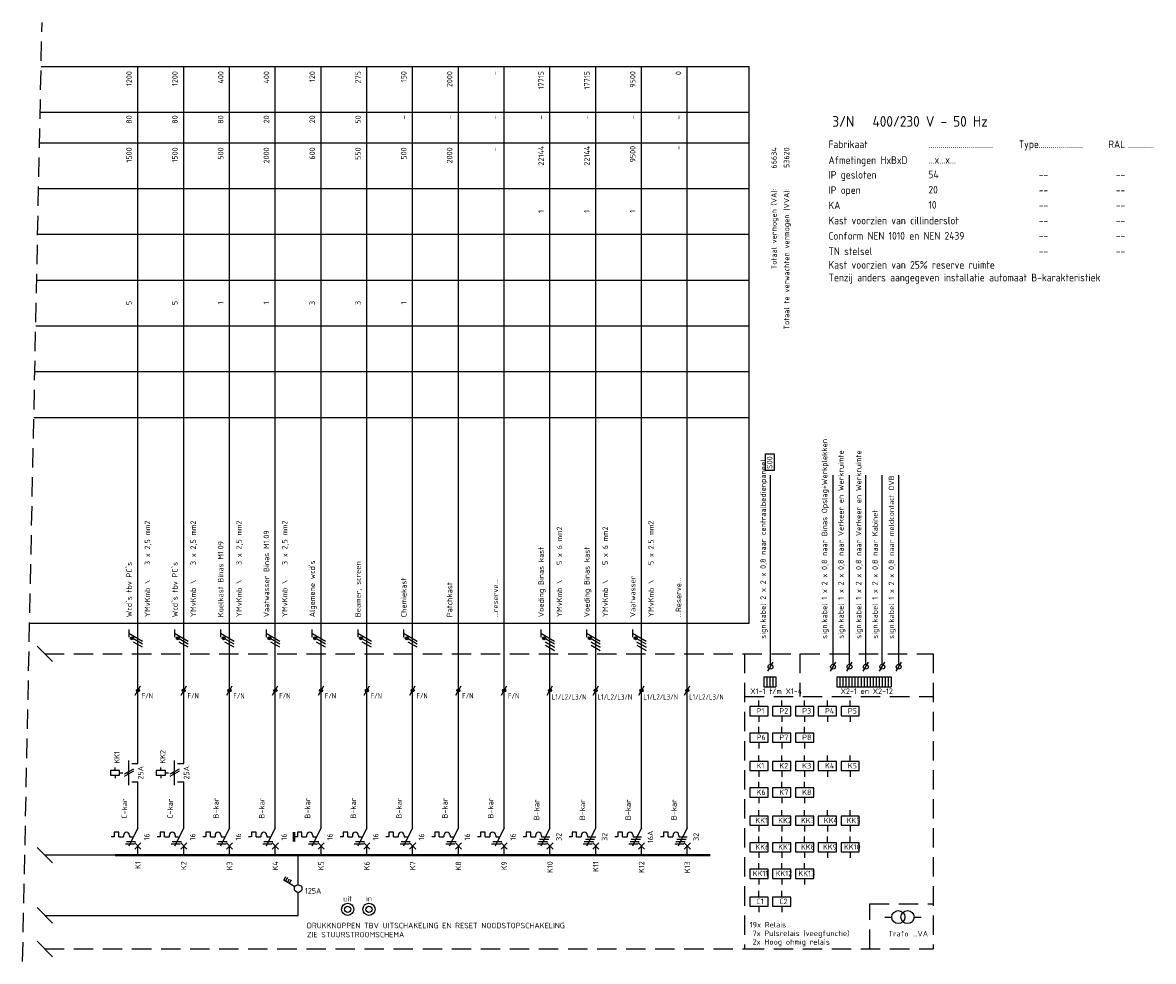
# Model space of a CAD drawing. Extents: x -1224 to 18134, y -20786 to 3554.
# Tile 84 of 88: x 16277 to 16647, y -547 to -239. Entities that reach past the tile are written whole.
import ezdxf
from ezdxf.enums import TextEntityAlignment as Align

# ---------------------------------------------------------------- set-up
doc = ezdxf.new("R2010")
doc.units = 0
doc.linetypes.add('HIDDEN', pattern=[9.525, 6.35, -3.175])
doc.linetypes.add('STABI11', pattern=[2, 1, -1])
doc.layers.get('0').update_dxf_attribs({"linetype": 'CONTINUOUS'})
for name, color, linetype in [('E-tekst', 2, 'CONTINUOUS'), ('EL$1----', 3, 'CONTINUOUS'), ('EL$1----_-1LK-A1', 3, 'CONTINUOUS'), ('EL$1----_1LK-A01', 3, 'CONTINUOUS'), ('EL$1----_1LK-A02', 3, 'CONTINUOUS'), ('EL$1----_1LK-A08', 3, 'CONTINUOUS'), ('EL$1----_BGLK-A01', 3, 'CONTINUOUS'), ('EL$1----_BGLK-A2', 3, 'CONTINUOUS'), ('EL6311--', 3, 'CONTINUOUS'), ('EM6150--_MATEN', 2, 'CONTINUOUS'), ('kast', 1, 'CONTINUOUS')]:
    doc.layers.add(name, color=color, linetype=linetype)
doc.styles.add('2_5', font='ISO.shx', dxfattribs={"height": 2.5})
doc.styles.add('3_5', font='ISO.shx', dxfattribs={"height": 3.5})
doc.styles.add('BURO-018', font='ISO.shx', dxfattribs={"height": 1.8})
doc.styles.get("Standard").update_dxf_attribs({"font": 'iso.shx'})

# ---------------------------------------------------------------- blocks, each defined once
blk = doc.blocks.new('111410')
at = {"color": 0, "linetype": 'Continuous'}
for radius in [2, 1]:
    blk.add_circle((0, 3), radius, dxfattribs=at)
at = {"color": 0, "linetype": 'Continuous', "style": 'BURO-018'}
for tag, p in [('E_SLET1', (0, 7)), ('E_GROEP', (0, 0)), ('E_GKAST', (0, 0))]:
    blk.add_attdef(tag, text='', height=1.8, dxfattribs=at).set_placement(p, align=Align.MIDDLE)
at = {"color": 0, "linetype": 'Continuous', "style": 'BURO-018', "flags": 1}
for tag in ['E_MATCODE', 'E_SGROEP']:
    blk.add_attdef(tag, text='', height=1.8, dxfattribs=at).set_placement((0, 0), align=Align.MIDDLE)
blk = doc.blocks.new('L1')
at = {"color": 0, "linetype": 'Continuous'}
for p, q in [((-3, 73.98), (-3, 71.48)), ((-3, 72.73), (1.5, 70.13)), ((1.5, 69.13), (-1.5, 70.87)), ((1.5, 68.13), (-1.5, 69.87))]:
    blk.add_line(p, q, dxfattribs=at)
at = {"color": 0, "linetype": 'Continuous', "const_width": 0.5}
blk.add_lwpolyline([(-1.68, 71.12, 1), (-2.18, 71.12, 1)], format="xyb", close=True, dxfattribs=at)
at = {"color": 0, "linetype": 'Continuous'}
blk.add_circle((-1.93, 71.12), 0.5, dxfattribs=at)
blk = doc.blocks.new('2P')
at = {"color": 0, "linetype": 'Continuous'}
for p, q in [((1.5, 1.24), (-1.5, -0.49)), ((1.5, 0.49), (-1.5, -1.24))]:
    blk.add_line(p, q, dxfattribs=at)
blk = doc.blocks.new('B26')
at = {"color": 0, "linetype": 'Continuous'}
for p, q in [((0, 9), (0, 21)), ((-7.75, 7.5), (-7.75, 6)), ((-6.25, 7.5), (-7.75, 7.5)), ((-6.25, 6), (-6.25, 7.5)), ((0, 9), (-3, 3)), ((-7.75, 6), (-8.75, 6)), ((-6.25, 6), (-4.75, 6)), ((-4.75, 6.5), (-4.75, 6)), ((-4.125, 3.75), (-1.125, 3.75)), ((-3.75, 4.5), (-0.75, 4.5)), ((-2.75, 6.5), (-2.75, 6)), ((-2.75, 6), (-1.5, 6)), ((-1, 4), (1, 2)), ((-1, 2), (1, 4)), ((0, 0), (0, 3))]:
    blk.add_line(p, q, dxfattribs=at)
blk.add_arc((-3.75, 6.5), 1, 0, 180, dxfattribs=at)
at = {"color": 1, "style": 'BURO-018'}
blk.add_attdef('E_VRIJ1', (-3.548, 12), '', height=1.8, rotation=90, dxfattribs=at)
at = {"color": 1, "linetype": 'Continuous', "style": 'BURO-018'}
blk.add_attdef('E_IIA', text='', height=1.8, rotation=90, dxfattribs=at).set_placement((2, 6), align=Align.TOP_CENTER)
blk = doc.blocks.new('M2')
at = {"color": 0, "linetype": 'Continuous'}
for p, q in [((-3, 23), (-3, 31)), ((-2, 30), (0, 30)), ((0, 30), (0, 33)), ((-6, 27.75), (-9, 27.75)), ((-9, 27.75), (-9, 26.25)), ((-9, 26.25), (-6, 26.25)), ((-7.5, 27.75), (-7.5, 28.75)), ((-7.5, 26.25), (-7.5, 25.25)), ((-6, 26.25), (-6, 27.75)), ((-6, 27.25), (-6, 27.25)), ((-2, 24), (0, 24)), ((0, 21), (0, 24))]:
    blk.add_line(p, q, dxfattribs=at)
at = {"color": 0, "linetype": 'STABI11'}
blk.add_line((-6, 27), (-3, 27), dxfattribs=at)
at = {"color": 1, "linetype": 'Continuous', "style": 'BURO-018'}
blk.add_attdef('E_VRIJ1', (-6, 30), '', height=1.8, rotation=90, dxfattribs=at)
blk.add_attdef('E_IMS', text='', height=1.8, rotation=90, dxfattribs=at).set_placement((0, 27), align=Align.TOP_CENTER)
blk = doc.blocks.new('b1s')
at = {"color": 0, "linetype": 'Continuous'}
blk.add_line((0, 33), (0, 54), dxfattribs=at)
blk = doc.blocks.new('m1s')
at = {"color": 0, "linetype": 'Continuous'}
blk.add_line((0, 54), (0, 66), dxfattribs=at)
blk = doc.blocks.new('0302A1_')
at = {"color": 0, "linetype": 'Continuous'}
blk.add_line((-0.87, -1.5), (0.87, 1.5), dxfattribs=at)
at = {"color": 0, "const_width": 0.5}
blk.add_lwpolyline([(-0.25, 0, 1), (0.25, 0, 1)], format="xyb", close=True, dxfattribs=at)
at = {"color": 0, "linetype": 'Continuous'}
blk.add_circle((0, 0), 0.5, dxfattribs=at)
blk = doc.blocks.new('B28')
at = {"color": 0, "linetype": 'Continuous'}
for p, q in [((0, 9), (0, 21)), ((-6.25, 7.5), (-7.75, 7.5)), ((-7.75, 7.5), (-7.75, 6)), ((-6.25, 6), (-6.25, 7.5)), ((0, 9), (-3, 3)), ((-7.75, 6), (-8.75, 6)), ((-6.25, 6), (-4.75, 6)), ((-4.75, 6.5), (-4.75, 6)), ((-4.75, 6.5), (-4.75, 6)), ((-4.12, 3.75), (-1.12, 3.75)), ((-3.75, 4.5), (-0.75, 4.5)), ((-3.38, 5.25), (-0.38, 5.25)), ((-2.75, 6.5), (-2.75, 6)), ((-2.75, 6), (0, 6)), ((-1, 4), (1, 2)), ((-1, 2), (1, 4)), ((0, 0), (0, 3))]:
    blk.add_line(p, q, dxfattribs=at)
blk.add_arc((-3.75, 6.5), 1, 0, 180, dxfattribs=at)
at = {"color": 1, "style": 'BURO-018'}
blk.add_attdef('E_VRIJ1', (-3.49, 11.47), '', height=1.8, rotation=90, dxfattribs=at)
at = {"color": 1, "linetype": 'Continuous', "style": 'BURO-018'}
blk.add_attdef('E_IIA', text='', height=1.8, rotation=90, dxfattribs=at).set_placement((2, 6), align=Align.TOP_CENTER)
blk = doc.blocks.new('m1')
at = {"color": 0, "linetype": 'Continuous'}
blk.add_line((0, 21), (0, 33), dxfattribs=at)

msp = doc.modelspace()

# ---------------------------------------------------------------- linework, layer by layer
at = {"layer": 'EL$1----', "linetype": 'HIDDEN'}
msp.add_line((16276.62, -546.51), (16282.98, -238.8), dxfattribs=at)
at = {"layer": 'EL$1----'}
for p, q in [((16286.42, -448.23), (16281.35, -443.17)), ((16286.42, -514.23), (16281.35, -509.17)), ((16286.42, -533.95), (16281.35, -528.88)), ((16283.88, -531.42), (16366.91, -531.42)), ((16559.12, -531.99), (16561.42, -531.99)), ((16568.72, -532.04), (16571.01, -532.04)), ((16286.42, -544.97), (16281.35, -539.9))]:
    msp.add_line(p, q, dxfattribs=at)
at = {"layer": 'EL$1----', "linetype": 'Continuous'}
for p, q in [((16447.91, -441.83), (16450.91, -443.57)), ((16447.91, -442.83), (16450.91, -444.57)), ((16462.91, -441.83), (16465.91, -443.57)), ((16462.91, -442.83), (16465.91, -444.57)), ((16477.91, -441.83), (16480.91, -443.57)), ((16477.91, -442.83), (16480.91, -444.57)), ((16520.8, -451.43), (16522.53, -448.43)), ((16541.31, -451.43), (16543.04, -448.43)), ((16546.69, -451.43), (16548.42, -448.43)), ((16552.06, -451.43), (16553.8, -448.43)), ((16557.44, -451.43), (16559.17, -448.43)), ((16562.81, -451.43), (16564.55, -448.43)), ((16344.41, -490.7), (16344.41, -478.7)), ((16359.41, -480.27), (16359.41, -478.7)), ((16359.41, -490.7), (16359.41, -480.27)), ((16374.41, -480.27), (16374.41, -478.7)), ((16374.41, -490.7), (16374.41, -480.27)), ((16389.41, -480.27), (16389.41, -478.7)), ((16389.41, -490.7), (16389.41, -480.27)), ((16404.41, -480.27), (16404.41, -478.7)), ((16404.41, -490.7), (16404.41, -480.27)), ((16419.41, -480.27), (16419.41, -478.7)), ((16419.41, -490.7), (16419.41, -480.27)), ((16434.41, -480.27), (16434.41, -478.7)), ((16434.41, -490.7), (16434.41, -480.27)), ((16365.24, -504.17), (16365.24, -507.23)), ((16365.31, -504.17), (16365.31, -507.23)), ((16365.38, -504.17), (16365.38, -507.23)), ((16365.45, -504.17), (16365.45, -507.23)), ((16365.52, -504.17), (16365.52, -507.23)), ((16365.59, -504.17), (16365.59, -507.23)), ((16365.66, -504.17), (16365.66, -507.23)), ((16306.91, -511.7), (16283.88, -511.7)), ((16366.91, -521.32), (16366.91, -511.7)), ((16362.16, -519.91), (16362.86, -518.7)), ((16365.83, -522.03), (16362.16, -519.91)), ((16362.77, -520.26), (16363.47, -519.05)), ((16363.37, -520.61), (16364.07, -519.4)), ((16363.98, -520.96), (16364.68, -519.75)), ((16366.91, -531.42), (16366.91, -523.9))]:
    msp.add_line(p, q, dxfattribs=at)
for centre, radius in [((16521.66, -449.93), 0.8), ((16542.18, -449.93), 0.8), ((16547.55, -449.93), 0.8), ((16552.93, -449.93), 0.8), ((16558.3, -449.93), 0.8), ((16563.68, -449.93), 0.8), ((16366.91, -522.65), 1.25)]:
    msp.add_circle(centre, radius, dxfattribs=at)
at = {"layer": 'EL$1----'}
for centre in [(16563.56, -531.99), (16566.57, -531.99)]:
    msp.add_circle(centre, 2.15, dxfattribs=at)
at = {"layer": 'EL$1----_-1LK-A1', "color": 1, "linetype": 'HIDDEN'}
for p, q in [((16513.2, -459.72), (16574.93, -459.72)), ((16513.2, -542.43), (16574.93, -542.43))]:
    msp.add_line(p, q, dxfattribs=at)
at = {"layer": 'EL$1----_-1LK-A1', "linetype": 'Continuous'}
for p, q in [((16520.89, -462.99), (16514.89, -462.99)), ((16514.89, -462.99), (16514.89, -465.99)), ((16517.89, -462.99), (16517.89, -460.99)), ((16520.89, -465.99), (16520.89, -462.99)), ((16528.36, -462.99), (16522.36, -462.99)), ((16522.36, -462.99), (16522.36, -465.99)), ((16525.36, -462.99), (16525.36, -460.99)), ((16528.36, -465.99), (16528.36, -462.99)), ((16535.83, -462.99), (16529.83, -462.99)), ((16529.83, -462.99), (16529.83, -465.99)), ((16532.83, -462.99), (16532.83, -460.99)), ((16535.83, -465.99), (16535.83, -462.99)), ((16543.31, -462.99), (16537.31, -462.99)), ((16537.31, -462.99), (16537.31, -465.99)), ((16540.31, -462.99), (16540.31, -460.99)), ((16543.31, -465.99), (16543.31, -462.99)), ((16550.78, -462.99), (16544.78, -462.99)), ((16544.78, -462.99), (16544.78, -465.99)), ((16547.78, -462.99), (16547.78, -460.99)), ((16550.78, -465.99), (16550.78, -462.99)), ((16514.89, -465.99), (16520.89, -465.99)), ((16517.89, -465.99), (16517.89, -467.99)), ((16520.89, -463.99), (16520.89, -463.99)), ((16522.36, -465.99), (16528.36, -465.99)), ((16525.36, -465.99), (16525.36, -467.99)), ((16528.36, -463.99), (16528.36, -463.99)), ((16529.83, -465.99), (16535.83, -465.99)), ((16532.83, -465.99), (16532.83, -467.99)), ((16535.83, -463.99), (16535.83, -463.99)), ((16537.31, -465.99), (16543.31, -465.99)), ((16540.31, -465.99), (16540.31, -467.99)), ((16543.31, -463.99), (16543.31, -463.99)), ((16544.78, -465.99), (16550.78, -465.99)), ((16547.78, -465.99), (16547.78, -467.99)), ((16550.78, -463.99), (16550.78, -463.99)), ((16517.89, -471.68), (16517.89, -469.68)), ((16525.36, -471.68), (16525.36, -469.68)), ((16532.83, -471.68), (16532.83, -469.68)), ((16520.89, -471.68), (16514.89, -471.68)), ((16514.89, -471.68), (16514.89, -474.68)), ((16520.89, -474.68), (16520.89, -471.68)), ((16520.89, -472.68), (16520.89, -472.68)), ((16528.36, -471.68), (16522.36, -471.68)), ((16522.36, -471.68), (16522.36, -474.68)), ((16528.36, -474.68), (16528.36, -471.68)), ((16528.36, -472.68), (16528.36, -472.68)), ((16535.83, -471.68), (16529.83, -471.68)), ((16529.83, -471.68), (16529.83, -474.68)), ((16535.83, -474.68), (16535.83, -471.68)), ((16535.83, -472.68), (16535.83, -472.68)), ((16514.89, -474.68), (16520.89, -474.68)), ((16517.89, -474.68), (16517.89, -476.68)), ((16522.36, -474.68), (16528.36, -474.68)), ((16525.36, -474.68), (16525.36, -476.68)), ((16529.83, -474.68), (16535.83, -474.68)), ((16532.83, -474.68), (16532.83, -476.68)), ((16520.89, -480.98), (16514.89, -480.98)), ((16514.89, -480.98), (16514.89, -483.98)), ((16517.89, -480.98), (16517.89, -478.98)), ((16520.89, -483.98), (16520.89, -480.98)), ((16528.36, -480.98), (16522.36, -480.98)), ((16522.36, -480.98), (16522.36, -483.98)), ((16525.36, -480.98), (16525.36, -478.98)), ((16528.36, -483.98), (16528.36, -480.98)), ((16535.83, -480.98), (16529.83, -480.98)), ((16529.83, -480.98), (16529.83, -483.98)), ((16532.83, -480.98), (16532.83, -478.98)), ((16535.83, -483.98), (16535.83, -480.98)), ((16543.31, -480.98), (16537.31, -480.98)), ((16537.31, -480.98), (16537.31, -483.98)), ((16540.31, -480.98), (16540.31, -478.98)), ((16543.31, -483.98), (16543.31, -480.98)), ((16550.78, -480.98), (16544.78, -480.98)), ((16544.78, -480.98), (16544.78, -483.98)), ((16547.78, -480.98), (16547.78, -478.98)), ((16550.78, -483.98), (16550.78, -480.98)), ((16514.89, -483.98), (16520.89, -483.98)), ((16517.89, -483.98), (16517.89, -485.98)), ((16520.89, -481.98), (16520.89, -481.98)), ((16522.36, -483.98), (16528.36, -483.98)), ((16525.36, -483.98), (16525.36, -485.98)), ((16528.36, -481.98), (16528.36, -481.98)), ((16529.83, -483.98), (16535.83, -483.98)), ((16532.83, -483.98), (16532.83, -485.98)), ((16535.83, -481.98), (16535.83, -481.98)), ((16537.31, -483.98), (16543.31, -483.98)), ((16540.31, -483.98), (16540.31, -485.98)), ((16543.31, -481.98), (16543.31, -481.98)), ((16544.78, -483.98), (16550.78, -483.98)), ((16547.78, -483.98), (16547.78, -485.98)), ((16550.78, -481.98), (16550.78, -481.98)), ((16517.89, -489.67), (16517.89, -487.67)), ((16525.36, -489.67), (16525.36, -487.67)), ((16532.83, -489.67), (16532.83, -487.67)), ((16520.89, -489.67), (16514.89, -489.67)), ((16514.89, -489.67), (16514.89, -492.67)), ((16514.89, -492.67), (16520.89, -492.67)), ((16517.89, -492.67), (16517.89, -494.67)), ((16520.89, -492.67), (16520.89, -489.67)), ((16520.89, -490.67), (16520.89, -490.67)), ((16528.36, -489.67), (16522.36, -489.67)), ((16522.36, -489.67), (16522.36, -492.67)), ((16522.36, -492.67), (16528.36, -492.67)), ((16525.36, -492.67), (16525.36, -494.67)), ((16528.36, -492.67), (16528.36, -489.67)), ((16528.36, -490.67), (16528.36, -490.67)), ((16535.83, -489.67), (16529.83, -489.67)), ((16529.83, -489.67), (16529.83, -492.67)), ((16529.83, -492.67), (16535.83, -492.67)), ((16532.83, -492.67), (16532.83, -494.67)), ((16535.83, -492.67), (16535.83, -489.67)), ((16535.83, -490.67), (16535.83, -490.67)), ((16520.89, -498.91), (16514.89, -498.91)), ((16514.89, -498.91), (16514.89, -501.91)), ((16517.89, -498.91), (16517.89, -496.91)), ((16520.89, -501.91), (16520.89, -498.91)), ((16520.89, -499.91), (16520.89, -499.91)), ((16528.36, -498.91), (16522.36, -498.91)), ((16522.36, -498.91), (16522.36, -501.91)), ((16525.36, -498.91), (16525.36, -496.91)), ((16528.36, -501.91), (16528.36, -498.91)), ((16528.36, -499.91), (16528.36, -499.91)), ((16535.83, -498.91), (16529.83, -498.91)), ((16529.83, -498.91), (16529.83, -501.91)), ((16532.83, -498.91), (16532.83, -496.91)), ((16535.83, -501.91), (16535.83, -498.91)), ((16535.83, -499.91), (16535.83, -499.91)), ((16543.31, -498.91), (16537.31, -498.91)), ((16537.31, -498.91), (16537.31, -501.91)), ((16540.31, -498.91), (16540.31, -496.91)), ((16543.31, -501.91), (16543.31, -498.91)), ((16543.31, -499.91), (16543.31, -499.91)), ((16550.78, -498.91), (16544.78, -498.91)), ((16544.78, -498.91), (16544.78, -501.91)), ((16547.78, -498.91), (16547.78, -496.91)), ((16550.78, -501.91), (16550.78, -498.91)), ((16550.78, -499.91), (16550.78, -499.91)), ((16514.89, -501.91), (16520.89, -501.91)), ((16517.89, -501.91), (16517.89, -503.91)), ((16522.36, -501.91), (16528.36, -501.91)), ((16525.36, -501.91), (16525.36, -503.91)), ((16529.83, -501.91), (16535.83, -501.91)), ((16532.83, -501.91), (16532.83, -503.91)), ((16537.31, -501.91), (16543.31, -501.91)), ((16540.31, -501.91), (16540.31, -503.91)), ((16544.78, -501.91), (16550.78, -501.91)), ((16547.78, -501.91), (16547.78, -503.91)), ((16520.89, -507.6), (16514.89, -507.6)), ((16514.89, -507.6), (16514.89, -510.6)), ((16517.89, -507.6), (16517.89, -505.6)), ((16520.89, -510.6), (16520.89, -507.6)), ((16528.36, -507.6), (16522.36, -507.6)), ((16522.36, -507.6), (16522.36, -510.6)), ((16525.36, -507.6), (16525.36, -505.6)), ((16528.36, -510.6), (16528.36, -507.6)), ((16535.83, -507.6), (16529.83, -507.6)), ((16529.83, -507.6), (16529.83, -510.6)), ((16532.83, -507.6), (16532.83, -505.6)), ((16535.83, -510.6), (16535.83, -507.6)), ((16543.31, -507.6), (16537.31, -507.6)), ((16537.31, -507.6), (16537.31, -510.6)), ((16540.31, -507.6), (16540.31, -505.6)), ((16543.31, -510.6), (16543.31, -507.6)), ((16550.78, -507.6), (16544.78, -507.6)), ((16544.78, -507.6), (16544.78, -510.6)), ((16547.78, -507.6), (16547.78, -505.6)), ((16550.78, -510.6), (16550.78, -507.6)), ((16514.89, -510.6), (16520.89, -510.6)), ((16517.89, -510.6), (16517.89, -512.6)), ((16520.89, -508.6), (16520.89, -508.6)), ((16522.36, -510.6), (16528.36, -510.6)), ((16525.36, -510.6), (16525.36, -512.6)), ((16528.36, -508.6), (16528.36, -508.6)), ((16529.83, -510.6), (16535.83, -510.6)), ((16532.83, -510.6), (16532.83, -512.6)), ((16535.83, -508.6), (16535.83, -508.6)), ((16537.31, -510.6), (16543.31, -510.6)), ((16540.31, -510.6), (16540.31, -512.6)), ((16543.31, -508.6), (16543.31, -508.6)), ((16544.78, -510.6), (16550.78, -510.6)), ((16547.78, -510.6), (16547.78, -512.6)), ((16550.78, -508.6), (16550.78, -508.6)), ((16517.89, -516.29), (16517.89, -514.29)), ((16525.36, -516.29), (16525.36, -514.29)), ((16532.83, -516.29), (16532.83, -514.29)), ((16520.89, -516.29), (16514.89, -516.29)), ((16514.89, -516.29), (16514.89, -519.29)), ((16520.89, -519.29), (16520.89, -516.29)), ((16520.89, -517.29), (16520.89, -517.29)), ((16528.36, -516.29), (16522.36, -516.29)), ((16522.36, -516.29), (16522.36, -519.29)), ((16528.36, -519.29), (16528.36, -516.29)), ((16528.36, -517.29), (16528.36, -517.29)), ((16535.83, -516.29), (16529.83, -516.29)), ((16529.83, -516.29), (16529.83, -519.29)), ((16535.83, -519.29), (16535.83, -516.29)), ((16535.83, -517.29), (16535.83, -517.29)), ((16514.89, -519.29), (16520.89, -519.29)), ((16517.89, -519.29), (16517.89, -521.29)), ((16522.36, -519.29), (16528.36, -519.29)), ((16525.36, -519.29), (16525.36, -521.29)), ((16529.83, -519.29), (16535.83, -519.29)), ((16532.83, -519.29), (16532.83, -521.29)), ((16520.89, -525.43), (16514.89, -525.43)), ((16514.89, -525.43), (16514.89, -528.43)), ((16517.89, -525.43), (16517.89, -523.43)), ((16520.89, -528.43), (16520.89, -525.43)), ((16528.36, -525.43), (16522.36, -525.43)), ((16522.36, -525.43), (16522.36, -528.43)), ((16525.36, -525.43), (16525.36, -523.43)), ((16528.36, -528.43), (16528.36, -525.43)), ((16514.89, -528.43), (16520.89, -528.43)), ((16517.89, -528.43), (16517.89, -530.43)), ((16520.89, -526.43), (16520.89, -526.43)), ((16522.36, -528.43), (16528.36, -528.43)), ((16525.36, -528.43), (16525.36, -530.43)), ((16528.36, -526.43), (16528.36, -526.43))]:
    msp.add_line(p, q, dxfattribs=at)
at = {"layer": 'EL$1----_1LK-A01'}
for p, q in [((16449.41, -445.7), (16449.41, -253.2)), ((16464.41, -445.7), (16464.41, -253.2)), ((16479.41, -445.7), (16479.41, -253.2)), ((16494.41, -445.7), (16494.41, -253.2))]:
    msp.add_line(p, q, dxfattribs=at)
for points in [[(16456.91, -511.7, 0.7, 0.7, 0), (16441.91, -511.7, 0.7, 0.7, 0)], [(16471.91, -511.7, 0.7, 0.7, 0), (16456.91, -511.7, 0.7, 0.7, 0)], [(16486.91, -511.7, 0.7, 0.7, 0), (16471.91, -511.7, 0.7, 0.7, 0)], [(16501.91, -511.7, 0.7, 0.7, 0), (16486.91, -511.7, 0.7, 0.7, 0)]]:
    msp.add_lwpolyline(points, format="xyseb", dxfattribs=at)
at = {"layer": 'EL$1----_1LK-A02', "color": 1, "linetype": 'HIDDEN'}
msp.add_line((16513.2, -445.7), (16513.2, -542.43), dxfattribs=at)
at = {"layer": 'EL$1----_1LK-A08', "color": 1}
for p, q in [((16282.68, -253.2), (16514.7, -253.2)), ((16514.7, -435.7), (16514.7, -253.2)), ((16282.37, -268.2), (16514.7, -268.2)), ((16282.16, -278.2), (16514.7, -278.2)), ((16281.85, -293.2), (16514.7, -293.2)), ((16281.54, -308.2), (16514.7, -308.2)), ((16281.23, -323.2), (16514.7, -323.2)), ((16280.92, -338.2), (16514.7, -338.2)), ((16280.61, -353.2), (16514.7, -353.2)), ((16280.3, -368.2), (16514.7, -368.2)), ((16278.91, -435.7), (16514.7, -435.7))]:
    msp.add_line(p, q, dxfattribs=at)
at = {"layer": 'EL$1----_1LK-A08'}
for p, q in [((16314.41, -445.7), (16314.41, -253.2)), ((16329.41, -445.7), (16329.41, -253.2)), ((16344.41, -445.7), (16344.41, -253.2)), ((16359.41, -445.7), (16359.41, -253.2)), ((16374.41, -445.7), (16374.41, -253.2)), ((16389.41, -445.7), (16389.41, -253.2)), ((16404.41, -445.7), (16404.41, -253.2)), ((16419.41, -445.7), (16419.41, -253.2)), ((16434.41, -445.7), (16434.41, -253.2)), ((16521.66, -449.13), (16521.66, -387.12)), ((16542.18, -449.13), (16542.18, -387.12)), ((16547.55, -449.13), (16547.55, -387.12)), ((16552.93, -449.13), (16552.93, -387.12)), ((16558.3, -449.13), (16558.3, -387.12)), ((16563.68, -449.13), (16563.68, -387.12)), ((16519.5, -453.24), (16519.5, -456.48)), ((16519.5, -453.24), (16520.49, -453.24)), ((16520.49, -453.24), (16520.49, -456.48)), ((16520.49, -453.24), (16520.49, -456.48)), ((16520.49, -453.24), (16521.48, -453.24)), ((16521.48, -453.24), (16521.48, -456.48)), ((16521.48, -453.24), (16521.48, -456.48)), ((16521.48, -453.24), (16522.46, -453.24)), ((16522.46, -453.24), (16522.46, -456.48)), ((16522.46, -453.24), (16522.46, -456.48)), ((16522.46, -453.24), (16523.45, -453.24)), ((16523.45, -453.24), (16523.45, -456.48)), ((16543.43, -453.24), (16543.43, -456.48)), ((16543.43, -453.24), (16544.42, -453.24)), ((16544.42, -453.24), (16544.42, -456.48)), ((16544.42, -453.24), (16544.42, -456.48)), ((16544.42, -453.24), (16545.4, -453.24)), ((16545.4, -453.24), (16545.4, -456.48)), ((16545.4, -453.24), (16545.4, -456.48)), ((16545.4, -453.24), (16546.39, -453.24)), ((16546.39, -453.24), (16546.39, -456.48)), ((16546.39, -453.24), (16546.39, -456.48)), ((16546.39, -453.24), (16547.38, -453.24)), ((16547.38, -453.24), (16547.38, -456.48)), ((16547.38, -453.24), (16547.38, -456.48)), ((16547.38, -453.24), (16548.37, -453.24)), ((16548.37, -453.24), (16548.37, -456.48)), ((16548.37, -453.24), (16548.37, -456.48)), ((16548.37, -453.24), (16549.36, -453.24)), ((16549.36, -453.24), (16549.36, -456.48)), ((16549.36, -453.24), (16549.36, -456.48)), ((16549.36, -453.24), (16550.34, -453.24)), ((16550.34, -453.24), (16550.34, -456.48)), ((16550.34, -453.24), (16550.34, -456.48)), ((16550.34, -453.24), (16551.33, -453.24)), ((16551.33, -453.24), (16551.33, -456.48)), ((16551.33, -453.24), (16551.33, -456.48)), ((16551.33, -453.24), (16552.32, -453.24)), ((16552.32, -453.24), (16552.32, -456.48)), ((16552.32, -453.24), (16552.32, -456.48)), ((16552.32, -453.24), (16553.31, -453.24)), ((16553.31, -453.24), (16553.31, -456.48)), ((16553.31, -453.24), (16553.31, -456.48)), ((16553.31, -453.24), (16553.31, -456.48)), ((16553.31, -453.24), (16554.3, -453.24)), ((16554.3, -453.24), (16554.3, -456.48)), ((16554.3, -453.24), (16554.3, -456.48)), ((16554.3, -453.24), (16555.28, -453.24)), ((16555.28, -453.24), (16555.28, -456.48)), ((16555.28, -453.24), (16555.28, -456.48)), ((16555.28, -453.24), (16556.27, -453.24)), ((16556.27, -453.24), (16556.27, -456.48)), ((16556.27, -453.24), (16556.27, -456.48)), ((16556.27, -453.24), (16557.26, -453.24)), ((16557.26, -453.24), (16557.26, -456.48)), ((16557.26, -453.24), (16557.26, -456.48)), ((16557.26, -453.24), (16558.25, -453.24)), ((16558.25, -453.24), (16558.25, -456.48)), ((16558.25, -453.24), (16558.25, -456.48)), ((16558.25, -453.24), (16559.23, -453.24)), ((16559.23, -453.24), (16559.23, -456.48)), ((16559.23, -453.24), (16559.23, -456.48)), ((16559.23, -453.24), (16560.22, -453.24)), ((16560.22, -453.24), (16560.22, -456.48)), ((16560.22, -453.24), (16560.22, -456.48)), ((16560.22, -453.24), (16561.21, -453.24)), ((16561.21, -453.24), (16561.21, -456.48)), ((16561.21, -453.24), (16561.21, -456.48)), ((16519.5, -456.48), (16520.49, -456.48)), ((16520.49, -456.48), (16521.48, -456.48)), ((16521.48, -456.48), (16522.46, -456.48)), ((16522.46, -456.48), (16523.45, -456.48)), ((16543.43, -456.48), (16544.42, -456.48)), ((16544.42, -456.48), (16545.4, -456.48)), ((16545.4, -456.48), (16546.39, -456.48)), ((16546.39, -456.48), (16547.38, -456.48)), ((16547.38, -456.48), (16548.37, -456.48)), ((16548.37, -456.48), (16549.36, -456.48)), ((16549.36, -456.48), (16550.34, -456.48)), ((16550.34, -456.48), (16551.33, -456.48)), ((16551.33, -456.48), (16552.32, -456.48)), ((16552.32, -456.48), (16553.31, -456.48)), ((16553.31, -456.48), (16554.3, -456.48)), ((16554.3, -456.48), (16555.28, -456.48)), ((16555.28, -456.48), (16556.27, -456.48)), ((16556.27, -456.48), (16557.26, -456.48)), ((16557.26, -456.48), (16558.25, -456.48)), ((16558.25, -456.48), (16559.23, -456.48)), ((16559.23, -456.48), (16560.22, -456.48)), ((16560.22, -456.48), (16561.21, -456.48))]:
    msp.add_line(p, q, dxfattribs=at)
at = {"layer": 'EL$1----_1LK-A08', "color": 2}
for p, q in [((16520, -385.64), (16520, -380.11)), ((16520, -380.11), (16522.84, -380.11)), ((16522.84, -380.11), (16522.84, -385.64)), ((16522.84, -385.64), (16520, -385.64))]:
    msp.add_line(p, q, dxfattribs=at)
at = {"layer": 'EL$1----_1LK-A08', "color": 1, "linetype": 'HIDDEN'}
for p, q in [((16283.88, -445.7), (16574.93, -445.7)), ((16513.2, -445.7), (16513.2, -542.43))]:
    msp.add_line(p, q, dxfattribs=at)
at = {"layer": 'EL$1----_1LK-A08'}
for points in [[(16321.91, -511.7, 0.7, 0.7, 0), (16306.91, -511.7, 0.7, 0.7, 0)], [(16336.91, -511.7, 0.7, 0.7, 0), (16321.91, -511.7, 0.7, 0.7, 0)], [(16351.91, -511.7, 0.7, 0.7, 0), (16336.91, -511.7, 0.7, 0.7, 0)], [(16366.91, -511.7, 0.7, 0.7, 0), (16351.91, -511.7, 0.7, 0.7, 0)], [(16381.91, -511.7, 0.7, 0.7, 0), (16366.91, -511.7, 0.7, 0.7, 0)], [(16396.91, -511.7, 0.7, 0.7, 0), (16381.91, -511.7, 0.7, 0.7, 0)], [(16411.91, -511.7, 0.7, 0.7, 0), (16396.91, -511.7, 0.7, 0.7, 0)], [(16426.91, -511.7, 0.7, 0.7, 0), (16411.91, -511.7, 0.7, 0.7, 0)], [(16441.91, -511.7, 0.7, 0.7, 0), (16426.91, -511.7, 0.7, 0.7, 0)]]:
    msp.add_lwpolyline(points, format="xyseb", dxfattribs=at)
at = {"layer": 'EL$1----_BGLK-A01', "color": 1, "linetype": 'HIDDEN'}
msp.add_line((16513.2, -445.7), (16513.2, -542.43), dxfattribs=at)
at = {"layer": 'EL$1----_BGLK-A2', "color": 1, "linetype": 'HIDDEN'}
for p, q in [((16513.2, -445.7), (16513.2, -542.43)), ((16531.27, -445.7), (16531.27, -459.72)), ((16574.93, -445.7), (16574.93, -542.43)), ((16554.18, -542.43), (16554.18, -527.69)), ((16554.18, -527.69), (16574.93, -527.69))]:
    msp.add_line(p, q, dxfattribs=at)
at = {"layer": 'kast', "color": 1, "linetype": 'HIDDEN'}
msp.add_line((16283.88, -542.43), (16513.2, -542.43), dxfattribs=at)

# ---------------------------------------------------------------- block references
at = {"layer": 'EL$1----'}
for name, p in [('L1', (16314.41, -511.7)), ('L1', (16329.41, -511.7)), ('L1', (16344.41, -511.7)), ('L1', (16359.41, -511.7)), ('L1', (16374.41, -511.7)), ('L1', (16389.41, -511.7)), ('L1', (16404.41, -511.7)), ('L1', (16449.41, -511.7)), ('L1', (16464.41, -511.7)), ('L1', (16479.41, -511.7)), ('0302A1_', (16314.41, -457.7)), ('0302A1_', (16329.41, -457.7)), ('0302A1_', (16344.41, -457.7)), ('0302A1_', (16359.41, -457.7)), ('0302A1_', (16374.41, -457.7)), ('0302A1_', (16389.41, -457.7)), ('0302A1_', (16404.41, -457.7)), ('0302A1_', (16419.41, -457.7)), ('0302A1_', (16434.41, -457.7)), ('0302A1_', (16449.41, -457.7)), ('0302A1_', (16449.41, -457.7)), ('0302A1_', (16464.41, -457.7)), ('0302A1_', (16464.41, -457.7)), ('0302A1_', (16479.41, -457.7)), ('0302A1_', (16479.41, -457.7)), ('0302A1_', (16494.41, -457.7)), ('0302A1_', (16494.41, -457.7)), ('2P', (16311.41, -484.7)), ('2P', (16326.41, -484.7))]:
    msp.add_blockref(name, p, dxfattribs=at)
at = {"layer": 'EL$1----_1LK-A01'}
for name, p in [('m1s', (16449.41, -511.7)), ('m1s', (16464.41, -511.7)), ('m1s', (16479.41, -511.7)), ('m1s', (16494.41, -511.7)), ('b1s', (16449.41, -511.7)), ('b1s', (16464.41, -511.7)), ('b1s', (16479.41, -511.7)), ('b1s', (16494.41, -511.7)), ('m1', (16449.41, -511.7)), ('m1', (16464.41, -511.7)), ('m1', (16479.41, -511.7)), ('m1', (16494.41, -511.7))]:
    msp.add_blockref(name, p, dxfattribs=at)
for p, values in [((16449.41, -511.7), {'E_IIA': '32', 'E_VRIJ1': 'B-kar'}), ((16464.41, -511.7), {'E_IIA': '32', 'E_VRIJ1': 'B-kar'}), ((16479.41, -511.7), {'E_IIA': '16A', 'E_VRIJ1': 'B-kar'}), ((16494.41, -511.7), {'E_IIA': '32', 'E_VRIJ1': 'B-kar'})]:
    msp.add_blockref('B28', p, dxfattribs=at).add_auto_attribs(values)
at = {"layer": 'EL$1----_1LK-A08'}
for name, p in [('m1s', (16314.41, -511.7)), ('m1s', (16329.41, -511.7)), ('m1s', (16344.41, -511.7)), ('m1s', (16359.41, -511.7)), ('m1s', (16374.41, -511.7)), ('m1s', (16389.41, -511.7)), ('m1s', (16404.41, -511.7)), ('m1s', (16419.41, -511.7)), ('m1s', (16434.41, -511.7)), ('b1s', (16314.41, -511.7)), ('b1s', (16329.41, -511.7)), ('b1s', (16344.41, -511.7)), ('b1s', (16359.41, -511.7)), ('b1s', (16374.41, -511.7)), ('b1s', (16389.41, -511.7)), ('b1s', (16404.41, -511.7)), ('b1s', (16419.41, -511.7)), ('b1s', (16434.41, -511.7))]:
    msp.add_blockref(name, p, dxfattribs=at)
for name, p, values in [('M2', (16314.41, -511.7), {'E_IMS': '25A', 'E_VRIJ1': 'KK1'}), ('M2', (16329.41, -511.7), {'E_IMS': '25A', 'E_VRIJ1': 'KK2'}), ('B26', (16314.41, -511.7), {'E_IIA': '16', 'E_VRIJ1': 'C-kar'}), ('B26', (16329.41, -511.7), {'E_IIA': '16', 'E_VRIJ1': 'C-kar'}), ('B26', (16344.41, -511.7), {'E_IIA': '16', 'E_VRIJ1': 'B-kar'}), ('B26', (16359.41, -511.7), {'E_IIA': '16', 'E_VRIJ1': 'B-kar'}), ('B26', (16374.41, -511.7), {'E_IIA': '16', 'E_VRIJ1': 'B-kar'}), ('B26', (16389.41, -511.7), {'E_IIA': '16', 'E_VRIJ1': 'B-kar'}), ('B26', (16404.41, -511.7), {'E_IIA': '16', 'E_VRIJ1': 'B-kar'}), ('B26', (16419.41, -511.7), {'E_IIA': '16', 'E_VRIJ1': 'B-kar'}), ('B26', (16434.41, -511.7), {'E_IIA': '16', 'E_VRIJ1': 'B-kar'})]:
    msp.add_blockref(name, p, dxfattribs=at).add_auto_attribs(values)
at = {"layer": 'EL6311--'}
ref = msp.add_blockref('111410', (16383.13, -532.44), dxfattribs=at)
ref.add_attrib('E_SLET1', 'uit', dxfattribs={"layer": '0', "color": 1, "linetype": 'Continuous', "height": 1.8, "style": 'BURO-018'}).set_placement((16383.13, -525.94), align=Align.MIDDLE)
ref = msp.add_blockref('111410', (16390.11, -532.44), dxfattribs=at)
ref.add_attrib('E_SLET1', 'in', dxfattribs={"layer": '0', "color": 1, "linetype": 'Continuous', "height": 1.8, "style": 'BURO-018'}).set_placement((16390.11, -525.94), align=Align.MIDDLE)

# ---------------------------------------------------------------- texts
at = {"layer": 'E-tekst', "color": 1, "width": 0.8}
for s, p in [('F/N', (16315.67, -460.36)), ('F/N', (16330.67, -460.36)), ('F/N', (16345.67, -460.36)), ('F/N', (16360.67, -460.36)), ('F/N', (16375.67, -460.36)), ('F/N', (16390.67, -460.36)), ('F/N', (16405.67, -460.36)), ('F/N', (16420.67, -460.36)), ('F/N', (16435.67, -460.36)), ('L1/L2/L3/N', (16450.03, -460.73)), ('L1/L2/L3/N', (16465.03, -460.73)), ('L1/L2/L3/N', (16480.03, -460.73)), ('L1/L2/L3/N', (16495.03, -460.73))]:
    msp.add_text(s, height=1.8, dxfattribs=at).set_placement(p)
at = {"layer": 'EL$1----', "color": 1, "style": 'BURO-018'}
msp.add_text('S00..', height=1.8, rotation=90, dxfattribs=at).set_placement((16520.49, -385.11), align=Align.TOP_LEFT)
msp.add_text('125A', height=1.8, dxfattribs=at).set_placement((16371.8, -522.49), align=Align.TOP_CENTER)
at = {"layer": 'EL$1----_-1LK-A1', "color": 1, "style": 'BURO-018'}
for s, p in [('sign.kabel 1 x 2 x 0,8 naar Binas Opslag+Werkplekken', (16540.26, -440.76)), ('sign.kabel 1 x 2 x 0,8 naar Verkeer en Werkruimte', (16545.64, -440.76)), ('sign.kabel 1 x 2 x 0,8 naar Verkeer en Werkruimte', (16551.43, -440.76)), ('sign.kabel 2 x 2 x 0,8 naar centraalbedienpaneel', (16520.16, -440.76)), ('sign.kabel 1 x 2 x 0,8 naar meldcontact OVB', (16562.18, -440.76)), ('sign.kabel 1 x 2 x 0,8 naar Kabinet', (16556.8, -440.76))]:
    msp.add_text(s, height=1.8, rotation=90, dxfattribs=at).set_placement(p)
at = {"layer": 'EL$1----_-1LK-A1', "color": 1, "linetype": 'Continuous', "style": 'BURO-018'}
for s, p in [('X1-1 t/m X1-4', (16515.07, -458.84)), ('X2-1 en X2-12', (16544.65, -458.84)), ('P1', (16517.11, -465.29)), ('P2', (16524.59, -465.29)), ('P3', (16532.06, -465.29)), ('P4', (16539.53, -465.29)), ('P5', (16547.01, -465.29)), ('P6', (16517.11, -473.98)), ('P7', (16524.59, -473.98)), ('P8', (16532.06, -473.98)), ('K1', (16517.11, -483.28)), ('K2', (16524.59, -483.28)), ('K3', (16532.06, -483.28)), ('K4', (16539.53, -483.28)), ('K5', (16547.01, -483.28)), ('K6', (16517.11, -491.97)), ('K7', (16524.59, -491.97)), ('K8', (16532.06, -491.97)), ('KK1', (16516.73, -501.21)), ('KK2', (16524.2, -501.21)), ('KK3', (16531.67, -501.21)), ('KK4', (16539.15, -501.21)), ('KK5', (16546.62, -501.21)), ('KK6', (16516.73, -509.9)), ('KK7', (16524.2, -509.9)), ('KK8', (16531.67, -509.9)), ('KK9', (16538.89, -509.9)), ('KK10', (16545.76, -509.9)), ('KK11', (16515.86, -518.59)), ('KK12', (16523.34, -518.59)), ('KK13', (16530.81, -518.59)), ('C1', (16517.11, -527.73)), ('C2', (16524.59, -527.73)), ('19x Relais', (16514.89, -535.39)), ('7x Pulsrelais (veegfunctie)', (16515.79, -538.2)), ('Trafo ...VA', (16560.31, -538.34)), ('2x Hoog ohmig relais', (16515.81, -541.03))]:
    msp.add_text(s, height=1.8, dxfattribs=at).set_placement(p)
at = {"layer": 'EL$1----_1LK-A01', "color": 1, "style": 'BURO-018'}
for s, p in [('17715', (16447.41, -254.7)), ('17715', (16462.41, -254.7)), ('9500', (16477.41, -254.7)), ('0', (16492.41, -254.7)), ('-', (16447.41, -269.2)), ('-', (16462.41, -269.2)), ('-', (16477.41, -269.2)), ('-', (16492.41, -269.2)), ('22144', (16447.41, -279.2)), ('22144', (16462.41, -279.2)), ('9500', (16477.41, -279.2)), ('-', (16492.41, -279.2))]:
    msp.add_text(s, height=1.8, rotation=90, dxfattribs=at).set_placement(p, align=Align.RIGHT)
for s, p in [('YMvKmb \\    5 x 2.5 mm2', (16483.41, -433.7)), ('YMvKmb \\    5 x 6 mm2', (16453.41, -433.7)), ('YMvKmb \\    5 x 6 mm2', (16468.41, -433.7)), ('Voeding Binas kast', (16447.41, -433.7)), ('Voeding Binas kast', (16462.41, -433.7)), ('Vaatwasser', (16477.41, -433.7)), ('...Reserve...', (16492.41, -433.7))]:
    msp.add_text(s, height=1.8, rotation=90, dxfattribs=at).set_placement(p)
for s, p in [('K10', (16449.41, -513.7)), ('K11', (16464.41, -513.7)), ('K12', (16479.41, -513.7)), ('K13', (16494.41, -513.7))]:
    msp.add_text(s, height=1.8, rotation=90, dxfattribs=at).set_placement(p, align=Align.MIDDLE_RIGHT)
at = {"layer": 'EL$1----_1LK-A08', "color": 1, "style": 'BURO-018'}
for s, p in [('1200', (16312.41, -254.7)), ('1200', (16327.41, -254.7)), ('400', (16342.41, -254.7)), ('400', (16357.41, -254.7)), ('120', (16372.41, -254.7)), ('275', (16387.41, -254.7)), ('150', (16402.41, -254.7)), ('2000', (16417.41, -254.7)), ('-', (16432.41, -254.7)), ('80', (16312.41, -269.2)), ('80', (16327.41, -269.2)), ('80', (16342.41, -269.2)), ('20', (16357.41, -269.2)), ('20', (16372.41, -269.2)), ('50', (16387.41, -269.2)), ('-', (16402.41, -269.2)), ('-', (16417.41, -269.2)), ('-', (16432.41, -269.2)), ('1500', (16312.41, -279.7)), ('1500', (16327.41, -279.7)), ('500', (16342.41, -279.7)), ('2000', (16357.41, -279.7)), ('600', (16372.41, -279.7)), ('550', (16387.41, -279.7)), ('500', (16402.41, -279.7)), ('2000', (16417.41, -279.7)), ('-', (16432.41, -279.7)), ('66634', (16523.7, -279.7)), ('53620', (16527.84, -279.7)), ('Totaal vermogen (VA):', (16523.7, -293.2)), ('Totaal te verwachten vermogen (VVA):', (16527.84, -293.2))]:
    msp.add_text(s, height=1.8, rotation=90, dxfattribs=at).set_placement(p, align=Align.RIGHT)
for s, p in [('1', (16447.41, -300.7)), ('1', (16462.41, -300.7)), ('1', (16477.41, -300.7)), ('5', (16312.41, -330.7)), ('5', (16327.41, -330.7)), ('1', (16342.41, -330.7)), ('1', (16357.41, -330.7)), ('3', (16372.41, -330.7)), ('3', (16387.41, -330.7)), ('1', (16402.41, -330.7))]:
    msp.add_text(s, height=1.8, rotation=90, dxfattribs=at).set_placement(p, align=Align.CENTER)
for s, p in [('YMvKmb \\    3 x 2,5 mm2', (16318.41, -433.7)), ('YMvKmb \\    3 x 2,5 mm2', (16333.41, -433.7)), ('YMvKmb \\    3 x 2,5 mm2', (16348.41, -433.7)), ('Vaatwasser Binas M1.09', (16357.41, -433.7)), ('YMvKmb \\    3 x 2,5 mm2', (16363.41, -433.7)), ('Koelkast Binas M1.09', (16342.41, -433.7)), ('Wcd`s tbv PC`s', (16312.41, -433.7)), ('Wcd`s tbv PC`s', (16327.41, -433.7)), ("Algemene wcd's", (16372.41, -433.7)), ('Beamer, screen', (16387.41, -433.7)), ('Chemiekast', (16402.41, -433.7)), ('Patchkast', (16417.41, -433.7)), ('...reserve...', (16432.41, -433.7))]:
    msp.add_text(s, height=1.8, rotation=90, dxfattribs=at).set_placement(p)
for s, p in [('K1', (16314.41, -513.7)), ('K2', (16329.41, -513.7)), ('K3', (16344.41, -513.7)), ('K4', (16359.41, -513.7)), ('K5', (16374.41, -513.7)), ('K6', (16389.41, -513.7)), ('K7', (16404.41, -513.7)), ('K8', (16419.41, -513.7)), ('K9', (16434.41, -513.7))]:
    msp.add_text(s, height=1.8, rotation=90, dxfattribs=at).set_placement(p, align=Align.MIDDLE_RIGHT)
at = {"layer": 'EL6311--', "color": 1, "style": 'BURO-018'}
for s, p in [('ZIE STUURSTROOMSCHEMA', (16369.75, -538.63)), ('DRUKKNOPPEN TBV UITSCHAKELING EN RESET NOODSTOPSCHAKELING', (16369.75, -535.66))]:
    msp.add_text(s, height=1.8, dxfattribs=at).set_placement(p)
at = {"layer": 'EM6150--_MATEN', "color": 3, "style": '3_5'}
msp.add_text('3/N   400/230 V - 50 Hz', height=3.5, dxfattribs=at).set_placement((16541.94, -271.19), align=Align.MIDDLE_LEFT)
at = {"layer": 'EM6150--_MATEN', "color": 2, "style": '2_5'}
for s, p in [('Fabrikaat', (16540.69, -278.69)), ('................................', (16573.43, -278.64)), ('Afmetingen HxBxD', (16540.69, -283.89)), ('...x...x...', (16573.43, -283.76)), ('IP gesloten', (16540.69, -288.69)), ('54', (16573.43, -288.56)), ('IP open', (16540.69, -293.69)), ('20', (16573.43, -293.56)), ('KA', (16540.69, -298.69)), ('10', (16573.43, -298.56)), ('Kast voorzien van cillinderslot', (16540.69, -303.69)), ('Conform NEN 1010 en NEN 2439', (16540.69, -308.69)), ('TN stelsel', (16540.69, -313.74)), ('Kast voorzien van 25%%% reserve ruimte', (16540.69, -318.22)), ('Tenzij anders aangegeven installatie automaat B-karakteristiek', (16540.69, -322.37))]:
    msp.add_text(s, height=2.5, dxfattribs=at).set_placement(p, align=Align.MIDDLE_LEFT)
for s, p in [('Type', (16609.61, -278.69)), ('RAL', (16637.87, -278.69)), ('........................', (16624.08, -278.64)), ('.............', (16647.38, -278.64)), ('--', (16612.63, -288.69)), ('--', (16637.87, -288.69)), ('--', (16612.63, -293.69)), ('--', (16637.87, -293.69)), ('--', (16612.63, -298.69)), ('--', (16637.87, -298.69)), ('--', (16612.63, -303.69)), ('--', (16637.87, -303.69)), ('--', (16612.63, -308.69)), ('--', (16637.87, -308.69)), ('--', (16612.63, -313.74)), ('--', (16637.87, -313.74))]:
    msp.add_text(s, height=2.5, dxfattribs=at).set_placement(p, align=Align.MIDDLE_RIGHT)

doc.saveas('drawing.dxf')
